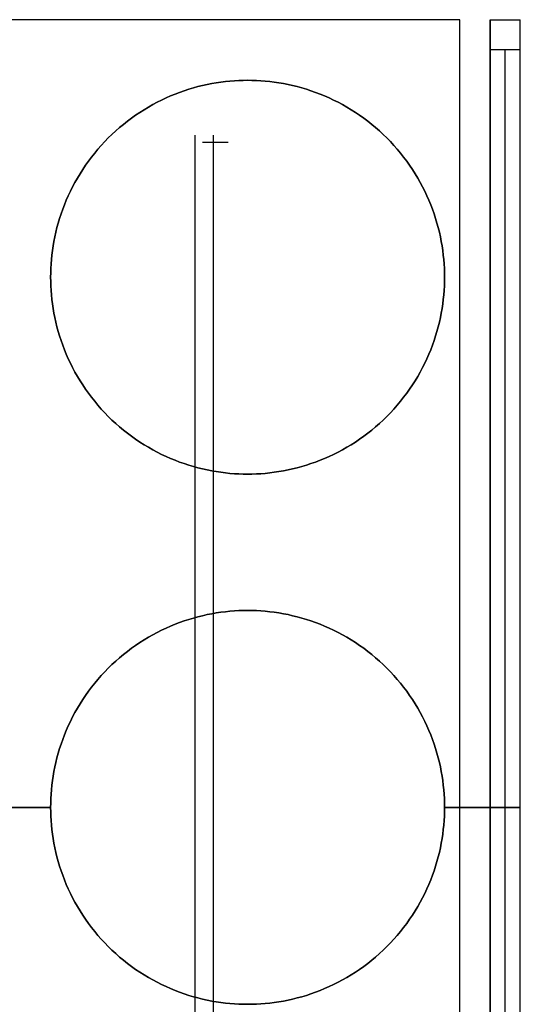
# Model space of a CAD drawing. Header units: millimetres. Extents: x -63 to 66, y -26 to 26.
# Tile 6 of 6: x 49 to 66, y -6 to 26. Entities that reach past the tile are written whole.
import ezdxf

# ---------------------------------------------------------------- set-up
doc = ezdxf.new("R2010")
doc.units = ezdxf.units.MM
doc.header["$MEASUREMENT"] = 0
doc.layers.add('Predefinito', color=5, linetype='Continuous')

msp = doc.modelspace()

# ---------------------------------------------------------------- linework, layer by layer
at = {"layer": 'Predefinito'}
for points in [[(63.821, 26), (15.821, 26)], [(63.821, 26), (15.821, 26)], [(63.821, -26), (63.821, 26)], [(63.821, -26), (63.821, 26)], [(64.821, 26), (65.821, 26)], [(64.821, -26), (64.821, 26)], [(64.821, 26), (65.821, 26)], [(64.821, 26), (64.821, -26)], [(65.821, -26), (65.821, 26)], [(65.821, -26), (65.821, 26)], [(65.821, 25), (64.821, 25)], [(64.821, 25), (64.821, -25)], [(65.321, -25), (65.321, 25)], [(65.821, -25), (65.821, 25)], [(50.321, 17.5), (50.323, 17.644), (50.327, 17.79), (50.336, 17.936), (50.347, 18.084), (50.362, 18.233), (50.381, 18.382), (50.403, 18.532), (50.43, 18.683), (50.459, 18.834), (50.493, 18.985), (50.53, 19.137), (50.572, 19.289), (50.617, 19.44), (50.667, 19.591), (50.72, 19.742), (50.777, 19.893), (50.839, 20.042), (50.904, 20.191), (50.974, 20.339), (51.047, 20.485), (51.125, 20.631), (51.206, 20.774), (51.291, 20.917), (51.381, 21.057), (51.474, 21.195), (51.57, 21.331), (51.671, 21.465), (51.775, 21.597), (51.882, 21.726), (51.993, 21.852), (52.107, 21.976), (52.225, 22.096), (52.345, 22.214), (52.469, 22.328), (52.595, 22.439), (52.724, 22.546), (52.856, 22.65), (52.99, 22.751), (53.126, 22.847), (53.264, 22.94), (53.404, 23.03), (53.547, 23.115), (53.69, 23.196), (53.836, 23.274), (53.982, 23.347), (54.13, 23.417), (54.279, 23.482), (54.428, 23.544), (54.579, 23.601), (54.73, 23.654), (54.881, 23.704), (55.032, 23.749), (55.184, 23.791), (55.336, 23.828), (55.487, 23.862), (55.638, 23.891), (55.789, 23.918), (55.939, 23.94), (56.088, 23.959), (56.237, 23.974), (56.385, 23.985), (56.531, 23.994), (56.677, 23.998), (56.821, 24), (56.965, 23.998), (57.111, 23.994), (57.257, 23.985), (57.405, 23.974), (57.554, 23.959), (57.703, 23.94), (57.853, 23.918), (58.004, 23.891), (58.155, 23.862), (58.306, 23.828), (58.458, 23.791), (58.61, 23.749), (58.761, 23.704), (58.912, 23.654), (59.063, 23.601), (59.214, 23.544), (59.363, 23.482), (59.512, 23.417), (59.66, 23.347), (59.806, 23.274), (59.952, 23.196), (60.095, 23.115), (60.238, 23.03), (60.378, 22.94), (60.516, 22.847), (60.652, 22.751), (60.786, 22.65), (60.918, 22.546), (61.047, 22.439), (61.173, 22.328), (61.297, 22.214), (61.417, 22.096), (61.535, 21.976), (61.649, 21.852), (61.76, 21.726), (61.867, 21.597), (61.971, 21.465), (62.072, 21.331), (62.168, 21.195), (62.261, 21.057), (62.351, 20.917), (62.436, 20.774), (62.517, 20.631), (62.595, 20.485), (62.668, 20.339), (62.738, 20.191), (62.803, 20.042), (62.865, 19.893), (62.922, 19.742), (62.975, 19.591), (63.025, 19.44), (63.07, 19.289), (63.112, 19.137), (63.149, 18.985), (63.183, 18.834), (63.212, 18.683), (63.239, 18.532), (63.261, 18.382), (63.28, 18.233), (63.295, 18.084), (63.306, 17.936), (63.315, 17.79), (63.319, 17.644), (63.321, 17.5)], [(63.321, 17.5), (63.319, 17.644), (63.315, 17.79), (63.306, 17.936), (63.295, 18.084), (63.28, 18.233), (63.261, 18.382), (63.239, 18.532), (63.212, 18.683), (63.183, 18.834), (63.149, 18.985), (63.112, 19.137), (63.07, 19.289), (63.025, 19.44), (62.975, 19.591), (62.922, 19.742), (62.865, 19.893), (62.803, 20.042), (62.738, 20.191), (62.668, 20.339), (62.595, 20.485), (62.517, 20.631), (62.436, 20.774), (62.351, 20.917), (62.261, 21.057), (62.168, 21.195), (62.072, 21.331), (61.971, 21.465), (61.867, 21.597), (61.76, 21.726), (61.649, 21.852), (61.535, 21.976), (61.417, 22.096), (61.297, 22.214), (61.173, 22.328), (61.047, 22.439), (60.918, 22.546), (60.786, 22.65), (60.652, 22.751), (60.516, 22.847), (60.378, 22.94), (60.238, 23.03), (60.095, 23.115), (59.952, 23.196), (59.806, 23.274), (59.66, 23.347), (59.512, 23.417), (59.363, 23.482), (59.214, 23.544), (59.063, 23.601), (58.912, 23.654), (58.761, 23.704), (58.61, 23.749), (58.458, 23.791), (58.306, 23.828), (58.155, 23.862), (58.004, 23.891), (57.853, 23.918), (57.703, 23.94), (57.554, 23.959), (57.405, 23.974), (57.257, 23.985), (57.111, 23.994), (56.965, 23.998), (56.821, 24), (56.677, 23.998), (56.531, 23.994), (56.385, 23.985), (56.237, 23.974), (56.088, 23.959), (55.939, 23.94), (55.789, 23.918), (55.638, 23.891), (55.487, 23.862), (55.336, 23.828), (55.184, 23.791), (55.032, 23.749), (54.881, 23.704), (54.73, 23.654), (54.579, 23.601), (54.428, 23.544), (54.279, 23.482), (54.13, 23.417), (53.982, 23.347), (53.836, 23.274), (53.69, 23.196), (53.547, 23.115), (53.404, 23.03), (53.264, 22.94), (53.126, 22.847), (52.99, 22.751), (52.856, 22.65), (52.724, 22.546), (52.595, 22.439), (52.469, 22.328), (52.345, 22.214), (52.225, 22.096), (52.107, 21.976), (51.993, 21.852), (51.882, 21.726), (51.775, 21.597), (51.671, 21.465), (51.57, 21.331), (51.474, 21.195), (51.381, 21.057), (51.291, 20.917), (51.206, 20.774), (51.125, 20.631), (51.047, 20.485), (50.974, 20.339), (50.904, 20.191), (50.839, 20.042), (50.777, 19.893), (50.72, 19.742), (50.667, 19.591), (50.617, 19.44), (50.572, 19.289), (50.53, 19.137), (50.493, 18.985), (50.459, 18.834), (50.43, 18.683), (50.403, 18.532), (50.381, 18.382), (50.362, 18.233), (50.347, 18.084), (50.336, 17.936), (50.327, 17.79), (50.323, 17.644), (50.321, 17.5)], [(50.321, 17.5), (50.323, 17.644), (50.327, 17.79), (50.336, 17.936), (50.347, 18.084), (50.362, 18.233), (50.381, 18.382), (50.403, 18.532), (50.43, 18.683), (50.459, 18.834), (50.493, 18.985), (50.53, 19.137), (50.572, 19.289), (50.617, 19.44), (50.667, 19.591), (50.72, 19.742), (50.777, 19.893), (50.839, 20.042), (50.904, 20.191), (50.974, 20.339), (51.047, 20.485), (51.125, 20.631), (51.206, 20.774), (51.291, 20.917), (51.381, 21.057), (51.474, 21.195), (51.57, 21.331), (51.671, 21.465), (51.775, 21.597), (51.882, 21.726), (51.993, 21.852), (52.107, 21.976), (52.225, 22.096), (52.345, 22.214), (52.469, 22.328), (52.595, 22.439), (52.724, 22.546), (52.856, 22.65), (52.99, 22.751), (53.126, 22.847), (53.264, 22.94), (53.404, 23.03), (53.547, 23.115), (53.69, 23.196), (53.836, 23.274), (53.982, 23.347), (54.13, 23.417), (54.279, 23.482), (54.428, 23.544), (54.579, 23.601), (54.73, 23.654), (54.881, 23.704), (55.032, 23.749), (55.184, 23.791), (55.336, 23.828), (55.487, 23.862), (55.638, 23.891), (55.789, 23.918), (55.939, 23.94), (56.088, 23.959), (56.237, 23.974), (56.385, 23.985), (56.531, 23.994), (56.677, 23.998), (56.821, 24), (56.965, 23.998), (57.111, 23.994), (57.257, 23.985), (57.405, 23.974), (57.554, 23.959), (57.703, 23.94), (57.853, 23.918), (58.004, 23.891), (58.155, 23.862), (58.306, 23.828), (58.458, 23.791), (58.61, 23.749), (58.761, 23.704), (58.912, 23.654), (59.063, 23.601), (59.214, 23.544), (59.363, 23.482), (59.512, 23.417), (59.66, 23.347), (59.806, 23.274), (59.952, 23.196), (60.095, 23.115), (60.238, 23.03), (60.378, 22.94), (60.516, 22.847), (60.652, 22.751), (60.786, 22.65), (60.918, 22.546), (61.047, 22.439), (61.173, 22.328), (61.297, 22.214), (61.417, 22.096), (61.535, 21.976), (61.649, 21.852), (61.76, 21.726), (61.867, 21.597), (61.971, 21.465), (62.072, 21.331), (62.168, 21.195), (62.261, 21.057), (62.351, 20.917), (62.436, 20.774), (62.517, 20.631), (62.595, 20.485), (62.668, 20.339), (62.738, 20.191), (62.803, 20.042), (62.865, 19.893), (62.922, 19.742), (62.975, 19.591), (63.025, 19.44), (63.07, 19.289), (63.112, 19.137), (63.149, 18.985), (63.183, 18.834), (63.212, 18.683), (63.239, 18.532), (63.261, 18.382), (63.28, 18.233), (63.295, 18.084), (63.306, 17.936), (63.315, 17.79), (63.319, 17.644), (63.321, 17.5)], [(55.078, 22.192), (55.078, -22.192)], [(55.682, 22.192), (55.682, -22.192)], [(56.182, 21.942), (55.328, 21.942)], [(63.321, 17.5), (63.319, 17.356), (63.315, 17.21), (63.306, 17.064), (63.295, 16.916), (63.28, 16.767), (63.261, 16.618), (63.239, 16.468), (63.212, 16.317), (63.183, 16.166), (63.149, 16.015), (63.112, 15.863), (63.07, 15.711), (63.025, 15.56), (62.975, 15.409), (62.922, 15.258), (62.865, 15.107), (62.803, 14.958), (62.738, 14.809), (62.668, 14.661), (62.595, 14.515), (62.517, 14.369), (62.436, 14.226), (62.351, 14.083), (62.261, 13.943), (62.168, 13.805), (62.072, 13.669), (61.971, 13.535), (61.867, 13.403), (61.76, 13.274), (61.649, 13.148), (61.535, 13.024), (61.417, 12.904), (61.297, 12.786), (61.173, 12.672), (61.047, 12.561), (60.918, 12.454), (60.786, 12.35), (60.652, 12.249), (60.516, 12.153), (60.378, 12.06), (60.238, 11.97), (60.095, 11.885), (59.952, 11.804), (59.806, 11.726), (59.66, 11.653), (59.512, 11.583), (59.363, 11.518), (59.214, 11.456), (59.063, 11.399), (58.912, 11.346), (58.761, 11.296), (58.61, 11.251), (58.458, 11.209), (58.306, 11.172), (58.155, 11.138), (58.004, 11.109), (57.853, 11.082), (57.703, 11.06), (57.554, 11.041), (57.405, 11.026), (57.257, 11.015), (57.111, 11.006), (56.965, 11.002), (56.821, 11), (56.677, 11.002), (56.531, 11.006), (56.385, 11.015), (56.237, 11.026), (56.088, 11.041), (55.939, 11.06), (55.789, 11.082), (55.638, 11.109), (55.487, 11.138), (55.336, 11.172), (55.184, 11.209), (55.032, 11.251), (54.881, 11.296), (54.73, 11.346), (54.579, 11.399), (54.428, 11.456), (54.279, 11.518), (54.13, 11.583), (53.982, 11.653), (53.836, 11.726), (53.69, 11.804), (53.547, 11.885), (53.404, 11.97), (53.264, 12.06), (53.126, 12.153), (52.99, 12.249), (52.856, 12.35), (52.724, 12.454), (52.595, 12.561), (52.469, 12.672), (52.345, 12.786), (52.225, 12.904), (52.107, 13.024), (51.993, 13.148), (51.882, 13.274), (51.775, 13.403), (51.671, 13.535), (51.57, 13.669), (51.474, 13.805), (51.381, 13.943), (51.291, 14.083), (51.206, 14.226), (51.125, 14.369), (51.047, 14.515), (50.974, 14.661), (50.904, 14.809), (50.839, 14.958), (50.777, 15.107), (50.72, 15.258), (50.667, 15.409), (50.617, 15.56), (50.572, 15.711), (50.53, 15.863), (50.493, 16.015), (50.459, 16.166), (50.43, 16.317), (50.403, 16.468), (50.381, 16.618), (50.362, 16.767), (50.347, 16.916), (50.336, 17.064), (50.327, 17.21), (50.323, 17.356), (50.321, 17.5)], [(50.321, 17.5), (50.323, 17.356), (50.327, 17.21), (50.336, 17.064), (50.347, 16.916), (50.362, 16.767), (50.381, 16.618), (50.403, 16.468), (50.43, 16.317), (50.459, 16.166), (50.493, 16.015), (50.53, 15.863), (50.572, 15.711), (50.617, 15.56), (50.667, 15.409), (50.72, 15.258), (50.777, 15.107), (50.839, 14.958), (50.904, 14.809), (50.974, 14.661), (51.047, 14.515), (51.125, 14.369), (51.206, 14.226), (51.291, 14.083), (51.381, 13.943), (51.474, 13.805), (51.57, 13.669), (51.671, 13.535), (51.775, 13.403), (51.882, 13.274), (51.993, 13.148), (52.107, 13.024), (52.225, 12.904), (52.345, 12.786), (52.469, 12.672), (52.595, 12.561), (52.724, 12.454), (52.856, 12.35), (52.99, 12.249), (53.126, 12.153), (53.264, 12.06), (53.404, 11.97), (53.547, 11.885), (53.69, 11.804), (53.836, 11.726), (53.982, 11.653), (54.13, 11.583), (54.279, 11.518), (54.428, 11.456), (54.579, 11.399), (54.73, 11.346), (54.881, 11.296), (55.032, 11.251), (55.184, 11.209), (55.336, 11.172), (55.487, 11.138), (55.638, 11.109), (55.789, 11.082), (55.939, 11.06), (56.088, 11.041), (56.237, 11.026), (56.385, 11.015), (56.531, 11.006), (56.677, 11.002), (56.821, 11), (56.965, 11.002), (57.111, 11.006), (57.257, 11.015), (57.405, 11.026), (57.554, 11.041), (57.703, 11.06), (57.853, 11.082), (58.004, 11.109), (58.155, 11.138), (58.306, 11.172), (58.458, 11.209), (58.61, 11.251), (58.761, 11.296), (58.912, 11.346), (59.063, 11.399), (59.214, 11.456), (59.363, 11.518), (59.512, 11.583), (59.66, 11.653), (59.806, 11.726), (59.952, 11.804), (60.095, 11.885), (60.238, 11.97), (60.378, 12.06), (60.516, 12.153), (60.652, 12.249), (60.786, 12.35), (60.918, 12.454), (61.047, 12.561), (61.173, 12.672), (61.297, 12.786), (61.417, 12.904), (61.535, 13.024), (61.649, 13.148), (61.76, 13.274), (61.867, 13.403), (61.971, 13.535), (62.072, 13.669), (62.168, 13.805), (62.261, 13.943), (62.351, 14.083), (62.436, 14.226), (62.517, 14.369), (62.595, 14.515), (62.668, 14.661), (62.738, 14.809), (62.803, 14.958), (62.865, 15.107), (62.922, 15.258), (62.975, 15.409), (63.025, 15.56), (63.07, 15.711), (63.112, 15.863), (63.149, 16.015), (63.183, 16.166), (63.212, 16.317), (63.239, 16.468), (63.261, 16.618), (63.28, 16.767), (63.295, 16.916), (63.306, 17.064), (63.315, 17.21), (63.319, 17.356), (63.321, 17.5)], [(63.321, 17.5), (63.319, 17.356), (63.315, 17.21), (63.306, 17.064), (63.295, 16.916), (63.28, 16.767), (63.261, 16.618), (63.239, 16.468), (63.212, 16.317), (63.183, 16.166), (63.149, 16.015), (63.112, 15.863), (63.07, 15.711), (63.025, 15.56), (62.975, 15.409), (62.922, 15.258), (62.865, 15.107), (62.803, 14.958), (62.738, 14.809), (62.668, 14.661), (62.595, 14.515), (62.517, 14.369), (62.436, 14.226), (62.351, 14.083), (62.261, 13.943), (62.168, 13.805), (62.072, 13.669), (61.971, 13.535), (61.867, 13.403), (61.76, 13.274), (61.649, 13.148), (61.535, 13.024), (61.417, 12.904), (61.297, 12.786), (61.173, 12.672), (61.047, 12.561), (60.918, 12.454), (60.786, 12.35), (60.652, 12.249), (60.516, 12.153), (60.378, 12.06), (60.238, 11.97), (60.095, 11.885), (59.952, 11.804), (59.806, 11.726), (59.66, 11.653), (59.512, 11.583), (59.363, 11.518), (59.214, 11.456), (59.063, 11.399), (58.912, 11.346), (58.761, 11.296), (58.61, 11.251), (58.458, 11.209), (58.306, 11.172), (58.155, 11.138), (58.004, 11.109), (57.853, 11.082), (57.703, 11.06), (57.554, 11.041), (57.405, 11.026), (57.257, 11.015), (57.111, 11.006), (56.965, 11.002), (56.821, 11), (56.677, 11.002), (56.531, 11.006), (56.385, 11.015), (56.237, 11.026), (56.088, 11.041), (55.939, 11.06), (55.789, 11.082), (55.638, 11.109), (55.487, 11.138), (55.336, 11.172), (55.184, 11.209), (55.032, 11.251), (54.881, 11.296), (54.73, 11.346), (54.579, 11.399), (54.428, 11.456), (54.279, 11.518), (54.13, 11.583), (53.982, 11.653), (53.836, 11.726), (53.69, 11.804), (53.547, 11.885), (53.404, 11.97), (53.264, 12.06), (53.126, 12.153), (52.99, 12.249), (52.856, 12.35), (52.724, 12.454), (52.595, 12.561), (52.469, 12.672), (52.345, 12.786), (52.225, 12.904), (52.107, 13.024), (51.993, 13.148), (51.882, 13.274), (51.775, 13.403), (51.671, 13.535), (51.57, 13.669), (51.474, 13.805), (51.381, 13.943), (51.291, 14.083), (51.206, 14.226), (51.125, 14.369), (51.047, 14.515), (50.974, 14.661), (50.904, 14.809), (50.839, 14.958), (50.777, 15.107), (50.72, 15.258), (50.667, 15.409), (50.617, 15.56), (50.572, 15.711), (50.53, 15.863), (50.493, 16.015), (50.459, 16.166), (50.43, 16.317), (50.403, 16.468), (50.381, 16.618), (50.362, 16.767), (50.347, 16.916), (50.336, 17.064), (50.327, 17.21), (50.323, 17.356), (50.321, 17.5)], [(50.321, 0), (50.323, 0.144), (50.327, 0.29), (50.336, 0.436), (50.347, 0.584), (50.362, 0.733), (50.381, 0.882), (50.403, 1.032), (50.43, 1.183), (50.459, 1.334), (50.493, 1.485), (50.53, 1.637), (50.572, 1.789), (50.617, 1.94), (50.667, 2.091), (50.72, 2.242), (50.777, 2.393), (50.839, 2.542), (50.904, 2.691), (50.974, 2.839), (51.047, 2.985), (51.125, 3.131), (51.206, 3.274), (51.291, 3.417), (51.381, 3.557), (51.474, 3.695), (51.57, 3.831), (51.671, 3.965), (51.775, 4.097), (51.882, 4.226), (51.993, 4.352), (52.107, 4.476), (52.225, 4.596), (52.345, 4.714), (52.469, 4.828), (52.595, 4.939), (52.724, 5.046), (52.856, 5.15), (52.99, 5.251), (53.126, 5.347), (53.264, 5.44), (53.404, 5.53), (53.547, 5.615), (53.69, 5.696), (53.836, 5.774), (53.982, 5.847), (54.13, 5.917), (54.279, 5.982), (54.428, 6.044), (54.579, 6.101), (54.73, 6.154), (54.881, 6.204), (55.032, 6.249), (55.184, 6.291), (55.336, 6.328), (55.487, 6.362), (55.638, 6.391), (55.789, 6.418), (55.939, 6.44), (56.088, 6.459), (56.237, 6.474), (56.385, 6.485), (56.531, 6.494), (56.677, 6.498), (56.821, 6.5), (56.965, 6.498), (57.111, 6.494), (57.257, 6.485), (57.405, 6.474), (57.554, 6.459), (57.703, 6.44), (57.853, 6.418), (58.004, 6.391), (58.155, 6.362), (58.306, 6.328), (58.458, 6.291), (58.61, 6.249), (58.761, 6.204), (58.912, 6.154), (59.063, 6.101), (59.214, 6.044), (59.363, 5.982), (59.512, 5.917), (59.66, 5.847), (59.806, 5.774), (59.952, 5.696), (60.095, 5.615), (60.238, 5.53), (60.378, 5.44), (60.516, 5.347), (60.652, 5.251), (60.786, 5.15), (60.918, 5.046), (61.047, 4.939), (61.173, 4.828), (61.297, 4.714), (61.417, 4.596), (61.535, 4.476), (61.649, 4.352), (61.76, 4.226), (61.867, 4.097), (61.971, 3.965), (62.072, 3.831), (62.168, 3.695), (62.261, 3.557), (62.351, 3.417), (62.436, 3.274), (62.517, 3.131), (62.595, 2.985), (62.668, 2.839), (62.738, 2.691), (62.803, 2.542), (62.865, 2.393), (62.922, 2.242), (62.975, 2.091), (63.025, 1.94), (63.07, 1.789), (63.112, 1.637), (63.149, 1.485), (63.183, 1.334), (63.212, 1.183), (63.239, 1.032), (63.261, 0.882), (63.28, 0.733), (63.295, 0.584), (63.306, 0.436), (63.315, 0.29), (63.319, 0.144), (63.321, 0)], [(63.321, 0), (63.319, 0.144), (63.315, 0.29), (63.306, 0.436), (63.295, 0.584), (63.28, 0.733), (63.261, 0.882), (63.239, 1.032), (63.212, 1.183), (63.183, 1.334), (63.149, 1.485), (63.112, 1.637), (63.07, 1.789), (63.025, 1.94), (62.975, 2.091), (62.922, 2.242), (62.865, 2.393), (62.803, 2.542), (62.738, 2.691), (62.668, 2.839), (62.595, 2.985), (62.517, 3.131), (62.436, 3.274), (62.351, 3.417), (62.261, 3.557), (62.168, 3.695), (62.072, 3.831), (61.971, 3.965), (61.867, 4.097), (61.76, 4.226), (61.649, 4.352), (61.535, 4.476), (61.417, 4.596), (61.297, 4.714), (61.173, 4.828), (61.047, 4.939), (60.918, 5.046), (60.786, 5.15), (60.652, 5.251), (60.516, 5.347), (60.378, 5.44), (60.238, 5.53), (60.095, 5.615), (59.952, 5.696), (59.806, 5.774), (59.66, 5.847), (59.512, 5.917), (59.363, 5.982), (59.214, 6.044), (59.063, 6.101), (58.912, 6.154), (58.761, 6.204), (58.61, 6.249), (58.458, 6.291), (58.306, 6.328), (58.155, 6.362), (58.004, 6.391), (57.853, 6.418), (57.703, 6.44), (57.554, 6.459), (57.405, 6.474), (57.257, 6.485), (57.111, 6.494), (56.965, 6.498), (56.821, 6.5), (56.677, 6.498), (56.531, 6.494), (56.385, 6.485), (56.237, 6.474), (56.088, 6.459), (55.939, 6.44), (55.789, 6.418), (55.638, 6.391), (55.487, 6.362), (55.336, 6.328), (55.184, 6.291), (55.032, 6.249), (54.881, 6.204), (54.73, 6.154), (54.579, 6.101), (54.428, 6.044), (54.279, 5.982), (54.13, 5.917), (53.982, 5.847), (53.836, 5.774), (53.69, 5.696), (53.547, 5.615), (53.404, 5.53), (53.264, 5.44), (53.126, 5.347), (52.99, 5.251), (52.856, 5.15), (52.724, 5.046), (52.595, 4.939), (52.469, 4.828), (52.345, 4.714), (52.225, 4.596), (52.107, 4.476), (51.993, 4.352), (51.882, 4.226), (51.775, 4.097), (51.671, 3.965), (51.57, 3.831), (51.474, 3.695), (51.381, 3.557), (51.291, 3.417), (51.206, 3.274), (51.125, 3.131), (51.047, 2.985), (50.974, 2.839), (50.904, 2.691), (50.839, 2.542), (50.777, 2.393), (50.72, 2.242), (50.667, 2.091), (50.617, 1.94), (50.572, 1.789), (50.53, 1.637), (50.493, 1.485), (50.459, 1.334), (50.43, 1.183), (50.403, 1.032), (50.381, 0.882), (50.362, 0.733), (50.347, 0.584), (50.336, 0.436), (50.327, 0.29), (50.323, 0.144), (50.321, 0)], [(50.321, 0), (50.323, 0.144), (50.327, 0.29), (50.336, 0.436), (50.347, 0.584), (50.362, 0.733), (50.381, 0.882), (50.403, 1.032), (50.43, 1.183), (50.459, 1.334), (50.493, 1.485), (50.53, 1.637), (50.572, 1.789), (50.617, 1.94), (50.667, 2.091), (50.72, 2.242), (50.777, 2.393), (50.839, 2.542), (50.904, 2.691), (50.974, 2.839), (51.047, 2.985), (51.125, 3.131), (51.206, 3.274), (51.291, 3.417), (51.381, 3.557), (51.474, 3.695), (51.57, 3.831), (51.671, 3.965), (51.775, 4.097), (51.882, 4.226), (51.993, 4.352), (52.107, 4.476), (52.225, 4.596), (52.345, 4.714), (52.469, 4.828), (52.595, 4.939), (52.724, 5.046), (52.856, 5.15), (52.99, 5.251), (53.126, 5.347), (53.264, 5.44), (53.404, 5.53), (53.547, 5.615), (53.69, 5.696), (53.836, 5.774), (53.982, 5.847), (54.13, 5.917), (54.279, 5.982), (54.428, 6.044), (54.579, 6.101), (54.73, 6.154), (54.881, 6.204), (55.032, 6.249), (55.184, 6.291), (55.336, 6.328), (55.487, 6.362), (55.638, 6.391), (55.789, 6.418), (55.939, 6.44), (56.088, 6.459), (56.237, 6.474), (56.385, 6.485), (56.531, 6.494), (56.677, 6.498), (56.821, 6.5), (56.965, 6.498), (57.111, 6.494), (57.257, 6.485), (57.405, 6.474), (57.554, 6.459), (57.703, 6.44), (57.853, 6.418), (58.004, 6.391), (58.155, 6.362), (58.306, 6.328), (58.458, 6.291), (58.61, 6.249), (58.761, 6.204), (58.912, 6.154), (59.063, 6.101), (59.214, 6.044), (59.363, 5.982), (59.512, 5.917), (59.66, 5.847), (59.806, 5.774), (59.952, 5.696), (60.095, 5.615), (60.238, 5.53), (60.378, 5.44), (60.516, 5.347), (60.652, 5.251), (60.786, 5.15), (60.918, 5.046), (61.047, 4.939), (61.173, 4.828), (61.297, 4.714), (61.417, 4.596), (61.535, 4.476), (61.649, 4.352), (61.76, 4.226), (61.867, 4.097), (61.971, 3.965), (62.072, 3.831), (62.168, 3.695), (62.261, 3.557), (62.351, 3.417), (62.436, 3.274), (62.517, 3.131), (62.595, 2.985), (62.668, 2.839), (62.738, 2.691), (62.803, 2.542), (62.865, 2.393), (62.922, 2.242), (62.975, 2.091), (63.025, 1.94), (63.07, 1.789), (63.112, 1.637), (63.149, 1.485), (63.183, 1.334), (63.212, 1.183), (63.239, 1.032), (63.261, 0.882), (63.28, 0.733), (63.295, 0.584), (63.306, 0.436), (63.315, 0.29), (63.319, 0.144), (63.321, 0)], [(46.321, 0), (50.321, 0)], [(50.321, 0), (46.321, 0)], [(63.321, 0), (63.319, -0.144), (63.315, -0.29), (63.306, -0.436), (63.295, -0.584), (63.28, -0.733), (63.261, -0.882), (63.239, -1.032), (63.212, -1.183), (63.183, -1.334), (63.149, -1.485), (63.112, -1.637), (63.07, -1.789), (63.025, -1.94), (62.975, -2.091), (62.922, -2.242), (62.865, -2.393), (62.803, -2.542), (62.738, -2.691), (62.668, -2.839), (62.595, -2.985), (62.517, -3.131), (62.436, -3.274), (62.351, -3.417), (62.261, -3.557), (62.168, -3.695), (62.072, -3.831), (61.971, -3.965), (61.867, -4.097), (61.76, -4.226), (61.649, -4.352), (61.535, -4.476), (61.417, -4.596), (61.297, -4.714), (61.173, -4.828), (61.047, -4.939), (60.918, -5.046), (60.786, -5.15), (60.652, -5.251), (60.516, -5.347), (60.378, -5.44), (60.238, -5.53), (60.095, -5.615), (59.952, -5.696), (59.806, -5.774), (59.66, -5.847), (59.512, -5.917), (59.363, -5.982), (59.214, -6.044), (59.063, -6.101), (58.912, -6.154), (58.761, -6.204), (58.61, -6.249), (58.458, -6.291), (58.306, -6.328), (58.155, -6.362), (58.004, -6.391), (57.853, -6.418), (57.703, -6.44), (57.554, -6.459), (57.405, -6.474), (57.257, -6.485), (57.111, -6.494), (56.965, -6.498), (56.821, -6.5), (56.677, -6.498), (56.531, -6.494), (56.385, -6.485), (56.237, -6.474), (56.088, -6.459), (55.939, -6.44), (55.789, -6.418), (55.638, -6.391), (55.487, -6.362), (55.336, -6.328), (55.184, -6.291), (55.032, -6.249), (54.881, -6.204), (54.73, -6.154), (54.579, -6.101), (54.428, -6.044), (54.279, -5.982), (54.13, -5.917), (53.982, -5.847), (53.836, -5.774), (53.69, -5.696), (53.547, -5.615), (53.404, -5.53), (53.264, -5.44), (53.126, -5.347), (52.99, -5.251), (52.856, -5.15), (52.724, -5.046), (52.595, -4.939), (52.469, -4.828), (52.345, -4.714), (52.225, -4.596), (52.107, -4.476), (51.993, -4.352), (51.882, -4.226), (51.775, -4.097), (51.671, -3.965), (51.57, -3.831), (51.474, -3.695), (51.381, -3.557), (51.291, -3.417), (51.206, -3.274), (51.125, -3.131), (51.047, -2.985), (50.974, -2.839), (50.904, -2.691), (50.839, -2.542), (50.777, -2.393), (50.72, -2.242), (50.667, -2.091), (50.617, -1.94), (50.572, -1.789), (50.53, -1.637), (50.493, -1.485), (50.459, -1.334), (50.43, -1.183), (50.403, -1.032), (50.381, -0.882), (50.362, -0.733), (50.347, -0.584), (50.336, -0.436), (50.327, -0.29), (50.323, -0.144), (50.321, 0)], [(50.321, 0), (50.323, -0.144), (50.327, -0.29), (50.336, -0.436), (50.347, -0.584), (50.362, -0.733), (50.381, -0.882), (50.403, -1.032), (50.43, -1.183), (50.459, -1.334), (50.493, -1.485), (50.53, -1.637), (50.572, -1.789), (50.617, -1.94), (50.667, -2.091), (50.72, -2.242), (50.777, -2.393), (50.839, -2.542), (50.904, -2.691), (50.974, -2.839), (51.047, -2.985), (51.125, -3.131), (51.206, -3.274), (51.291, -3.417), (51.381, -3.557), (51.474, -3.695), (51.57, -3.831), (51.671, -3.965), (51.775, -4.097), (51.882, -4.226), (51.993, -4.352), (52.107, -4.476), (52.225, -4.596), (52.345, -4.714), (52.469, -4.828), (52.595, -4.939), (52.724, -5.046), (52.856, -5.15), (52.99, -5.251), (53.126, -5.347), (53.264, -5.44), (53.404, -5.53), (53.547, -5.615), (53.69, -5.696), (53.836, -5.774), (53.982, -5.847), (54.13, -5.917), (54.279, -5.982), (54.428, -6.044), (54.579, -6.101), (54.73, -6.154), (54.881, -6.204), (55.032, -6.249), (55.184, -6.291), (55.336, -6.328), (55.487, -6.362), (55.638, -6.391), (55.789, -6.418), (55.939, -6.44), (56.088, -6.459), (56.237, -6.474), (56.385, -6.485), (56.531, -6.494), (56.677, -6.498), (56.821, -6.5), (56.965, -6.498), (57.111, -6.494), (57.257, -6.485), (57.405, -6.474), (57.554, -6.459), (57.703, -6.44), (57.853, -6.418), (58.004, -6.391), (58.155, -6.362), (58.306, -6.328), (58.458, -6.291), (58.61, -6.249), (58.761, -6.204), (58.912, -6.154), (59.063, -6.101), (59.214, -6.044), (59.363, -5.982), (59.512, -5.917), (59.66, -5.847), (59.806, -5.774), (59.952, -5.696), (60.095, -5.615), (60.238, -5.53), (60.378, -5.44), (60.516, -5.347), (60.652, -5.251), (60.786, -5.15), (60.918, -5.046), (61.047, -4.939), (61.173, -4.828), (61.297, -4.714), (61.417, -4.596), (61.535, -4.476), (61.649, -4.352), (61.76, -4.226), (61.867, -4.097), (61.971, -3.965), (62.072, -3.831), (62.168, -3.695), (62.261, -3.557), (62.351, -3.417), (62.436, -3.274), (62.517, -3.131), (62.595, -2.985), (62.668, -2.839), (62.738, -2.691), (62.803, -2.542), (62.865, -2.393), (62.922, -2.242), (62.975, -2.091), (63.025, -1.94), (63.07, -1.789), (63.112, -1.637), (63.149, -1.485), (63.183, -1.334), (63.212, -1.183), (63.239, -1.032), (63.261, -0.882), (63.28, -0.733), (63.295, -0.584), (63.306, -0.436), (63.315, -0.29), (63.319, -0.144), (63.321, 0)], [(63.321, 0), (63.319, -0.144), (63.315, -0.29), (63.306, -0.436), (63.295, -0.584), (63.28, -0.733), (63.261, -0.882), (63.239, -1.032), (63.212, -1.183), (63.183, -1.334), (63.149, -1.485), (63.112, -1.637), (63.07, -1.789), (63.025, -1.94), (62.975, -2.091), (62.922, -2.242), (62.865, -2.393), (62.803, -2.542), (62.738, -2.691), (62.668, -2.839), (62.595, -2.985), (62.517, -3.131), (62.436, -3.274), (62.351, -3.417), (62.261, -3.557), (62.168, -3.695), (62.072, -3.831), (61.971, -3.965), (61.867, -4.097), (61.76, -4.226), (61.649, -4.352), (61.535, -4.476), (61.417, -4.596), (61.297, -4.714), (61.173, -4.828), (61.047, -4.939), (60.918, -5.046), (60.786, -5.15), (60.652, -5.251), (60.516, -5.347), (60.378, -5.44), (60.238, -5.53), (60.095, -5.615), (59.952, -5.696), (59.806, -5.774), (59.66, -5.847), (59.512, -5.917), (59.363, -5.982), (59.214, -6.044), (59.063, -6.101), (58.912, -6.154), (58.761, -6.204), (58.61, -6.249), (58.458, -6.291), (58.306, -6.328), (58.155, -6.362), (58.004, -6.391), (57.853, -6.418), (57.703, -6.44), (57.554, -6.459), (57.405, -6.474), (57.257, -6.485), (57.111, -6.494), (56.965, -6.498), (56.821, -6.5), (56.677, -6.498), (56.531, -6.494), (56.385, -6.485), (56.237, -6.474), (56.088, -6.459), (55.939, -6.44), (55.789, -6.418), (55.638, -6.391), (55.487, -6.362), (55.336, -6.328), (55.184, -6.291), (55.032, -6.249), (54.881, -6.204), (54.73, -6.154), (54.579, -6.101), (54.428, -6.044), (54.279, -5.982), (54.13, -5.917), (53.982, -5.847), (53.836, -5.774), (53.69, -5.696), (53.547, -5.615), (53.404, -5.53), (53.264, -5.44), (53.126, -5.347), (52.99, -5.251), (52.856, -5.15), (52.724, -5.046), (52.595, -4.939), (52.469, -4.828), (52.345, -4.714), (52.225, -4.596), (52.107, -4.476), (51.993, -4.352), (51.882, -4.226), (51.775, -4.097), (51.671, -3.965), (51.57, -3.831), (51.474, -3.695), (51.381, -3.557), (51.291, -3.417), (51.206, -3.274), (51.125, -3.131), (51.047, -2.985), (50.974, -2.839), (50.904, -2.691), (50.839, -2.542), (50.777, -2.393), (50.72, -2.242), (50.667, -2.091), (50.617, -1.94), (50.572, -1.789), (50.53, -1.637), (50.493, -1.485), (50.459, -1.334), (50.43, -1.183), (50.403, -1.032), (50.381, -0.882), (50.362, -0.733), (50.347, -0.584), (50.336, -0.436), (50.327, -0.29), (50.323, -0.144), (50.321, 0)], [(63.321, 0), (63.821, 0)], [(63.821, 0), (63.321, 0)], [(65.821, 0), (64.821, 0)]]:
    msp.add_lwpolyline(points, dxfattribs=at)
at = {"layer": 'Predefinito', "extrusion": (0, 1, 0)}
for points in [[(-63.821, 60), (-63.865, 60), (-63.91, 59.998), (-63.955, 59.995), (-64.001, 59.992), (-64.046, 59.987), (-64.092, 59.982), (-64.139, 59.975), (-64.185, 59.967), (-64.231, 59.957), (-64.278, 59.947), (-64.325, 59.936), (-64.371, 59.923), (-64.418, 59.909), (-64.464, 59.894), (-64.511, 59.877), (-64.557, 59.86), (-64.603, 59.841), (-64.649, 59.821), (-64.694, 59.799), (-64.74, 59.777), (-64.784, 59.753), (-64.829, 59.728), (-64.872, 59.701), (-64.915, 59.674), (-64.958, 59.645), (-65, 59.616), (-65.041, 59.585), (-65.082, 59.553), (-65.121, 59.52), (-65.16, 59.485), (-65.198, 59.45), (-65.235, 59.414), (-65.271, 59.377), (-65.306, 59.339), (-65.341, 59.3), (-65.374, 59.261), (-65.406, 59.22), (-65.437, 59.179), (-65.466, 59.137), (-65.495, 59.094), (-65.522, 59.051), (-65.549, 59.008), (-65.574, 58.963), (-65.598, 58.919), (-65.62, 58.873), (-65.642, 58.828), (-65.662, 58.782), (-65.681, 58.736), (-65.698, 58.69), (-65.715, 58.643), (-65.73, 58.597), (-65.744, 58.55), (-65.757, 58.504), (-65.768, 58.457), (-65.778, 58.41), (-65.788, 58.364), (-65.796, 58.318), (-65.802, 58.271), (-65.808, 58.225), (-65.813, 58.18), (-65.816, 58.134), (-65.819, 58.089), (-65.821, 58.044), (-65.821, 58)], [(-64.821, 58), (-64.821, 58.022), (-64.82, 58.045), (-64.819, 58.067), (-64.817, 58.09), (-64.815, 58.113), (-64.812, 58.136), (-64.808, 58.159), (-64.804, 58.182), (-64.8, 58.205), (-64.795, 58.229), (-64.789, 58.252), (-64.782, 58.275), (-64.775, 58.298), (-64.768, 58.322), (-64.76, 58.345), (-64.751, 58.368), (-64.741, 58.391), (-64.731, 58.414), (-64.721, 58.437), (-64.709, 58.459), (-64.697, 58.482), (-64.685, 58.504), (-64.672, 58.526), (-64.658, 58.547), (-64.644, 58.568), (-64.629, 58.589), (-64.613, 58.61), (-64.597, 58.63), (-64.581, 58.65), (-64.564, 58.67), (-64.546, 58.689), (-64.528, 58.707), (-64.51, 58.725), (-64.491, 58.743), (-64.471, 58.76), (-64.451, 58.776), (-64.431, 58.792), (-64.41, 58.808), (-64.389, 58.823), (-64.368, 58.837), (-64.347, 58.851), (-64.325, 58.864), (-64.303, 58.876), (-64.28, 58.888), (-64.258, 58.9), (-64.235, 58.91), (-64.212, 58.92), (-64.189, 58.93), (-64.166, 58.939), (-64.143, 58.947), (-64.119, 58.954), (-64.096, 58.961), (-64.073, 58.968), (-64.05, 58.974), (-64.026, 58.979), (-64.003, 58.983), (-63.98, 58.987), (-63.957, 58.991), (-63.934, 58.994), (-63.911, 58.996), (-63.888, 58.998), (-63.866, 58.999), (-63.843, 59), (-63.821, 59)], [(-64.821, 58), (-64.821, 58.022), (-64.82, 58.045), (-64.819, 58.067), (-64.817, 58.09), (-64.815, 58.113), (-64.812, 58.136), (-64.808, 58.159), (-64.804, 58.182), (-64.8, 58.205), (-64.795, 58.229), (-64.789, 58.252), (-64.782, 58.275), (-64.775, 58.298), (-64.768, 58.322), (-64.76, 58.345), (-64.751, 58.368), (-64.741, 58.391), (-64.731, 58.414), (-64.721, 58.437), (-64.709, 58.459), (-64.697, 58.482), (-64.685, 58.504), (-64.672, 58.526), (-64.658, 58.547), (-64.644, 58.568), (-64.629, 58.589), (-64.613, 58.61), (-64.597, 58.63), (-64.581, 58.65), (-64.564, 58.67), (-64.546, 58.689), (-64.528, 58.707), (-64.51, 58.725), (-64.491, 58.743), (-64.471, 58.76), (-64.451, 58.776), (-64.431, 58.792), (-64.41, 58.808), (-64.389, 58.823), (-64.368, 58.837), (-64.347, 58.851), (-64.325, 58.864), (-64.303, 58.876), (-64.28, 58.888), (-64.258, 58.9), (-64.235, 58.91), (-64.212, 58.92), (-64.189, 58.93), (-64.166, 58.939), (-64.143, 58.947), (-64.119, 58.954), (-64.096, 58.961), (-64.073, 58.968), (-64.05, 58.974), (-64.026, 58.979), (-64.003, 58.983), (-63.98, 58.987), (-63.957, 58.991), (-63.934, 58.994), (-63.911, 58.996), (-63.888, 58.998), (-63.866, 58.999), (-63.843, 59), (-63.821, 59)], [(-65.821, 58), (-65.821, 58.044), (-65.819, 58.089), (-65.816, 58.134), (-65.813, 58.18), (-65.808, 58.225), (-65.802, 58.271), (-65.796, 58.318), (-65.788, 58.364), (-65.778, 58.41), (-65.768, 58.457), (-65.757, 58.504), (-65.744, 58.55), (-65.73, 58.597), (-65.715, 58.643), (-65.698, 58.69), (-65.681, 58.736), (-65.662, 58.782), (-65.642, 58.828), (-65.62, 58.873), (-65.598, 58.919), (-65.574, 58.963), (-65.549, 59.008), (-65.522, 59.051), (-65.495, 59.094), (-65.466, 59.137), (-65.437, 59.179), (-65.406, 59.22), (-65.374, 59.261), (-65.341, 59.3), (-65.306, 59.339), (-65.271, 59.377), (-65.235, 59.414), (-65.198, 59.45), (-65.16, 59.485), (-65.121, 59.52), (-65.082, 59.553), (-65.041, 59.585), (-65, 59.616), (-64.958, 59.645), (-64.915, 59.674), (-64.872, 59.701), (-64.829, 59.728), (-64.784, 59.753), (-64.74, 59.777), (-64.694, 59.799), (-64.649, 59.821), (-64.603, 59.841), (-64.557, 59.86), (-64.511, 59.877), (-64.464, 59.894), (-64.418, 59.909), (-64.371, 59.923), (-64.325, 59.936), (-64.278, 59.947), (-64.231, 59.957), (-64.185, 59.967), (-64.139, 59.975), (-64.092, 59.982), (-64.046, 59.987), (-64.001, 59.992), (-63.955, 59.995), (-63.91, 59.998), (-63.865, 60), (-63.821, 60)]]:
    msp.add_lwpolyline(points, dxfattribs=at)
at = {"layer": 'Predefinito', "extrusion": (1, 0, 0)}
for points in [[(25, 3), (25.022, 3), (25.045, 3.001), (25.067, 3.002), (25.09, 3.004), (25.113, 3.006), (25.136, 3.009), (25.159, 3.013), (25.182, 3.017), (25.205, 3.021), (25.229, 3.026), (25.252, 3.032), (25.275, 3.039), (25.298, 3.046), (25.322, 3.053), (25.345, 3.061), (25.368, 3.07), (25.391, 3.08), (25.414, 3.09), (25.437, 3.1), (25.459, 3.112), (25.482, 3.124), (25.504, 3.136), (25.526, 3.149), (25.547, 3.163), (25.568, 3.177), (25.589, 3.192), (25.61, 3.208), (25.63, 3.224), (25.65, 3.24), (25.67, 3.257), (25.689, 3.275), (25.707, 3.293), (25.725, 3.311), (25.743, 3.33), (25.76, 3.35), (25.776, 3.37), (25.792, 3.39), (25.808, 3.411), (25.823, 3.432), (25.837, 3.453), (25.851, 3.474), (25.864, 3.496), (25.876, 3.518), (25.888, 3.541), (25.9, 3.563), (25.91, 3.586), (25.92, 3.609), (25.93, 3.632), (25.939, 3.655), (25.947, 3.678), (25.954, 3.702), (25.961, 3.725), (25.968, 3.748), (25.974, 3.771), (25.979, 3.795), (25.983, 3.818), (25.987, 3.841), (25.991, 3.864), (25.994, 3.887), (25.996, 3.91), (25.998, 3.933), (25.999, 3.955), (26, 3.978), (26, 4)], [(26, 4), (26, 58)], [(26, 4), (26, 3.978), (25.999, 3.955), (25.998, 3.933), (25.996, 3.91), (25.994, 3.887), (25.991, 3.864), (25.987, 3.841), (25.983, 3.818), (25.979, 3.795), (25.974, 3.771), (25.968, 3.748), (25.961, 3.725), (25.954, 3.702), (25.947, 3.678), (25.939, 3.655), (25.93, 3.632), (25.92, 3.609), (25.91, 3.586), (25.9, 3.563), (25.888, 3.541), (25.876, 3.518), (25.864, 3.496), (25.851, 3.474), (25.837, 3.453), (25.823, 3.432), (25.808, 3.411), (25.792, 3.39), (25.776, 3.37), (25.76, 3.35), (25.743, 3.33), (25.725, 3.311), (25.707, 3.293), (25.689, 3.275), (25.67, 3.257), (25.65, 3.24), (25.63, 3.224), (25.61, 3.208), (25.589, 3.192), (25.568, 3.177), (25.547, 3.163), (25.526, 3.149), (25.504, 3.136), (25.482, 3.124), (25.459, 3.112), (25.437, 3.1), (25.414, 3.09), (25.391, 3.08), (25.368, 3.07), (25.345, 3.061), (25.322, 3.053), (25.298, 3.046), (25.275, 3.039), (25.252, 3.032), (25.229, 3.026), (25.205, 3.021), (25.182, 3.017), (25.159, 3.013), (25.136, 3.009), (25.113, 3.006), (25.09, 3.004), (25.067, 3.002), (25.045, 3.001), (25.022, 3), (25, 3)], [(26, 4), (26, 3.978), (25.999, 3.955), (25.998, 3.933), (25.996, 3.91), (25.994, 3.887), (25.991, 3.864), (25.987, 3.841), (25.983, 3.818), (25.979, 3.795), (25.974, 3.771), (25.968, 3.748), (25.961, 3.725), (25.954, 3.702), (25.947, 3.678), (25.939, 3.655), (25.93, 3.632), (25.92, 3.609), (25.91, 3.586), (25.9, 3.563), (25.888, 3.541), (25.876, 3.518), (25.864, 3.496), (25.851, 3.474), (25.837, 3.453), (25.823, 3.432), (25.808, 3.411), (25.792, 3.39), (25.776, 3.37), (25.76, 3.35), (25.743, 3.33), (25.725, 3.311), (25.707, 3.293), (25.689, 3.275), (25.67, 3.257), (25.65, 3.24), (25.63, 3.224), (25.61, 3.208), (25.589, 3.192), (25.568, 3.177), (25.547, 3.163), (25.526, 3.149), (25.504, 3.136), (25.482, 3.124), (25.459, 3.112), (25.437, 3.1), (25.414, 3.09), (25.391, 3.08), (25.368, 3.07), (25.345, 3.061), (25.322, 3.053), (25.298, 3.046), (25.275, 3.039), (25.252, 3.032), (25.229, 3.026), (25.205, 3.021), (25.182, 3.017), (25.159, 3.013), (25.136, 3.009), (25.113, 3.006), (25.09, 3.004), (25.067, 3.002), (25.045, 3.001), (25.022, 3), (25, 3)], [(26, 58), (26, 4)], [(24, 60), (24, 59)], [(17.5, 60), (17.5, 59)], [(17.5, 59), (17.5, 60)], [(11, 60), (11, 59)], [(6.5, 60), (6.5, 59)], [(0, 60), (0, 59)], [(0, 3), (0, 58)], [(0, 3), (0, 58)], [(0, 60), (0, 59)], [(-6.5, 60), (-6.5, 59)]]:
    msp.add_lwpolyline(points, dxfattribs=at)

doc.saveas('drawing.dxf')
